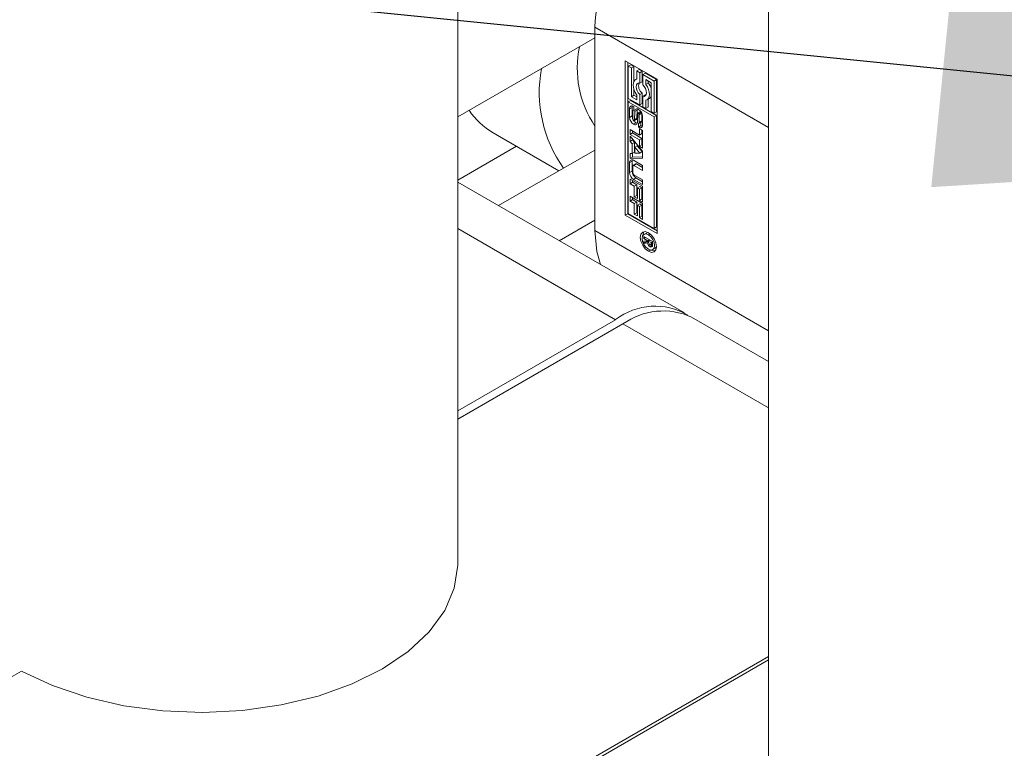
# Model space of a CAD drawing. Header units: millimetres. Extents: x 450 to 25135, y 150 to 17673.
# Tile 34 of 201: x 3688 to 3831, y 4922 to 5028. Entities that reach past the tile are written whole.
import ezdxf

# ---------------------------------------------------------------- set-up
doc = ezdxf.new("R2010")
doc.units = ezdxf.units.MM
doc.linetypes.add('SLD-Continua', pattern=[0])
doc.layers.add('COTAS', color=1, linetype='SLD-Continua')
doc.styles.get("Standard").update_dxf_attribs({"font": 'ARIALN.TTF'})
doc.dimstyles.new('SLDDIMSTYLE0', dxfattribs={"dimtxt": 0.18, "dimasz": 105, "dimexe": 0, "dimexo": 0.0625, "dimgap": 0, "dimtad": 0, "dimtih": 1, "dimtoh": 1, "dimdec": 0, "dimrnd": 1e-09, "dimzin": 0, "dimdsep": 46, "dimtxsty": 'Standard', "dimsah": 1, "dimcen": 0.09, "dimadec": 0, "dimazin": 0, "dimtfac": 105, "dimtdec": 0, "dimtofl": 0, "dimtmove": 0, "dimatfit": 3, "dimfxl": 1, "dimfrac": 2, "dimtolj": 1, "dimtzin": 0, "dimarcsym": 0})

msp = doc.modelspace()

# ---------------------------------------------------------------- linework, layer by layer
at = {"color": 7, "linetype": 'SLD-Continua', "lineweight": 18, "ltscale": 30}
for p, q in [((3751.58, 4948.77), (3751.58, 5956.69)), ((3796.79, 5887.29), (3796.79, 4879.37))]:
    msp.add_line(p, q, dxfattribs=at)
at = {"layer": 'COTAS', "linetype": 'SLD-Continua', "lineweight": 18, "ltscale": 30}
for p, q in [((3771.54, 5026.84), (3771.54, 4997.24)), ((3771.54, 5026.84), (3796.79, 5012.26)), ((3771.54, 5025.31), (3751.58, 5013.79)), ((3775.95, 5021.94), (3780.6, 5019.26)), ((3775.95, 4999.48), (3775.95, 5021.94)), ((3776.31, 5021.73), (3776.31, 4999.69)), ((3776.75, 5021.38), (3776.39, 5021.18)), ((3777.18, 5021.13), (3776.75, 5021.38)), ((3776.39, 5021.18), (3776.39, 5016.48)), ((3776.83, 5020.93), (3776.39, 5021.18)), ((3777.18, 5021.13), (3776.83, 5020.93)), ((3776.83, 5016.73), (3776.83, 5020.93)), ((3777.18, 5018.93), (3777.18, 5021.13)), ((3777.97, 5020.68), (3777.62, 5020.47)), ((3777.62, 5020.47), (3777.62, 5019.27)), ((3778.06, 5020.22), (3777.62, 5020.47)), ((3778.41, 5020.42), (3777.97, 5020.68)), ((3778.41, 5020.42), (3778.06, 5020.22)), ((3778.06, 5018.7), (3778.06, 5020.22)), ((3778.41, 5018.9), (3778.41, 5020.42)), ((3778.85, 5020.17), (3778.49, 5019.97)), ((3778.49, 5019.97), (3778.49, 5018.45)), ((3780.16, 5019), (3778.49, 5019.97)), ((3780.51, 5019.21), (3778.85, 5020.17)), ((3777.62, 5019.31), (3777.43, 5019.21)), ((3778.41, 5018.9), (3778.06, 5018.7)), ((3778.93, 5019.21), (3779.72, 5018.75)), ((3778.93, 5018.51), (3778.93, 5019.21)), ((3779.29, 5018.72), (3778.93, 5018.51)), ((3779.29, 5018.72), (3779.29, 5019)), ((3779.72, 5018.75), (3779.72, 5014.56)), ((3780.51, 5019.21), (3780.16, 5019)), ((3780.16, 5014.31), (3780.16, 5019)), ((3780.51, 5014.51), (3780.51, 5019.21)), ((3780.6, 5019.26), (3780.6, 4996.8)), ((3777.18, 5016.94), (3777.18, 5017.82)), ((3778.41, 5017.24), (3778.06, 5017.04)), ((3778.06, 5015.52), (3778.06, 5017.04)), ((3778.41, 5015.73), (3778.41, 5017.24)), ((3776.39, 5016.48), (3778.06, 5015.52)), ((3776.39, 5015.98), (3776.75, 5016.18)), ((3780.16, 5013.8), (3776.39, 5015.98)), ((3776.39, 5015.98), (3776.39, 4999.74)), ((3780.51, 5014.01), (3776.75, 5016.18)), ((3777.18, 5016.94), (3776.83, 5016.73)), ((3777.62, 5016.28), (3776.83, 5016.73)), ((3777.62, 5016.69), (3777.18, 5016.94)), ((3777.62, 5016.97), (3777.62, 5016.28)), ((3778.41, 5015.73), (3778.06, 5015.52)), ((3778.85, 5016.99), (3778.49, 5016.79)), ((3778.49, 5016.79), (3778.49, 5015.27)), ((3778.95, 5016.98), (3778.85, 5016.99)), ((3778.93, 5015.02), (3778.93, 5016.21)), ((3779.12, 5016.28), (3779.47, 5016.49)), ((3779.29, 5015.22), (3779.29, 5016.38)), ((3776.93, 5015.18), (3776.58, 5014.98)), ((3776.58, 5013.72), (3776.58, 5014.98)), ((3776.93, 5013.92), (3776.93, 5015.18)), ((3777.05, 5014.61), (3777.05, 5013.53)), ((3777.18, 5014.82), (3777.11, 5014.78)), ((3777.18, 5014.81), (3777.14, 5014.79)), ((3777.18, 5014.77), (3777.17, 5014.78)), ((3777.18, 5014.78), (3777.17, 5014.78)), ((3777.18, 5015.29), (3777.18, 5014.77)), ((3777.3, 5013.38), (3777.32, 5014.55)), ((3777.68, 5014.76), (3777.32, 5014.55)), ((3777.65, 5013.59), (3777.68, 5014.76)), ((3777.75, 5014.21), (3777.73, 5013.04)), ((3778.17, 5014.58), (3777.81, 5014.38)), ((3778.17, 5014.58), (3777.82, 5014.38)), ((3778.23, 5014.58), (3777.87, 5014.37)), ((3778.23, 5014.57), (3777.88, 5014.37)), ((3778.28, 5014.5), (3777.94, 5014.3)), ((3778.33, 5014.39), (3777.98, 5014.19)), ((3778.34, 5014.29), (3777.99, 5014.08)), ((3778.34, 5013.21), (3778.34, 5014.29)), ((3778.49, 5015.27), (3778.93, 5015.02)), ((3779.29, 5015.22), (3778.93, 5015.02)), ((3779.72, 5014.56), (3780.16, 5014.31)), ((3780.51, 5014.51), (3780.16, 5014.31)), ((3776.93, 5013.92), (3776.58, 5013.72)), ((3777.15, 5012.72), (3777.51, 5012.92)), ((3777.23, 5013.23), (3777.58, 5013.43)), ((3777.59, 5013.43), (3777.23, 5013.23)), ((3777.63, 5013.48), (3777.27, 5013.28)), ((3777.65, 5013.59), (3777.3, 5013.38)), ((3777.58, 5013.43), (3777.59, 5013.43)), ((3777.87, 5012.31), (3777.87, 5012.84)), ((3777.93, 5012.84), (3778.29, 5013.04)), ((3778.31, 5013.07), (3777.96, 5012.86)), ((3778.34, 5013.13), (3777.98, 5012.93)), ((3777.99, 5013), (3777.99, 5014.08)), ((3778.34, 5013.21), (3777.99, 5013)), ((3778.22, 5013), (3778.22, 5012.52)), ((3778.47, 5013.89), (3778.47, 5012.63)), ((3780.51, 5014.01), (3780.16, 5013.8)), ((3780.16, 4997.56), (3780.16, 5013.8)), ((3780.51, 4997.77), (3780.51, 5014.01)), ((3756.71, 5011.47), (3766.28, 5005.94)), ((3776.64, 5011.94), (3778.02, 5011.14)), ((3776.64, 5011.25), (3776.64, 5011.94)), ((3776.99, 5011.46), (3776.64, 5011.25)), ((3776.99, 5011.46), (3776.99, 5011.74)), ((3778.37, 5010.66), (3776.99, 5011.46)), ((3778.22, 5012.52), (3777.87, 5012.31)), ((3777.9, 5012.3), (3778.25, 5012.5)), ((3778.02, 5012.08), (3778.47, 5011.82)), ((3778.02, 5011.14), (3778.02, 5012.08)), ((3778.37, 5011.35), (3778.02, 5011.14)), ((3778.37, 5011.35), (3778.37, 5011.88)), ((3778.47, 5011.82), (3778.47, 5009.26)), ((3778.02, 5010.45), (3776.64, 5011.25)), ((3776.64, 5010.97), (3778.47, 5008.79)), ((3776.64, 5010.23), (3776.64, 5010.97)), ((3776.99, 5010.44), (3776.64, 5010.23)), ((3776.95, 5009.87), (3776.64, 5010.23)), ((3777.3, 5010.07), (3776.95, 5009.87)), ((3776.95, 5008.48), (3776.95, 5009.87)), ((3776.99, 5010.44), (3776.99, 5010.55)), ((3777.3, 5010.07), (3776.99, 5010.44)), ((3777.3, 5008.68), (3777.3, 5010.07)), ((3778.37, 5010.66), (3778.02, 5010.45)), ((3778.02, 5009.52), (3778.02, 5010.45)), ((3778.37, 5009.72), (3778.37, 5010.66)), ((3760.1, 5009.51), (3751.58, 5004.6)), ((3771.54, 5008.97), (3757.51, 5000.88)), ((3776.64, 5008.46), (3776.95, 5008.48)), ((3776.64, 5007.73), (3776.64, 5008.46)), ((3777.3, 5008.68), (3776.95, 5008.48)), ((3776.99, 5007.93), (3776.99, 5008.5)), ((3777.7, 5009.6), (3777.34, 5009.4)), ((3778.07, 5008.52), (3777.34, 5009.4)), ((3777.34, 5009.4), (3777.34, 5008.49)), ((3777.34, 5008.49), (3778.07, 5008.52)), ((3778.42, 5008.73), (3777.7, 5009.6)), ((3778.37, 5009.72), (3778.02, 5009.52)), ((3778.47, 5009.26), (3778.02, 5009.52)), ((3778.42, 5008.73), (3778.07, 5008.52)), ((3778.47, 5009.67), (3778.37, 5009.72)), ((3778.47, 5008.79), (3778.47, 5007.79)), ((3776.94, 5007.34), (3776.58, 5007.14)), ((3776.58, 5005.68), (3776.58, 5007.14)), ((3776.99, 5007.93), (3776.64, 5007.73)), ((3778.47, 5007.79), (3776.64, 5007.73)), ((3776.94, 5005.88), (3776.94, 5007.34)), ((3778.47, 5007.98), (3776.99, 5007.93)), ((3777.15, 5007.47), (3778.47, 5006.7)), ((3776.94, 5005.88), (3776.58, 5005.68)), ((3777.03, 5006.63), (3777.03, 5005.66)), ((3777.44, 5006.96), (3777.08, 5006.75)), ((3777.57, 5006.94), (3777.21, 5006.74)), ((3778.47, 5006.01), (3777.21, 5006.74)), ((3778.47, 5006.42), (3777.57, 5006.94)), ((3778.47, 5006.7), (3778.47, 5006.01)), ((3784.54, 4985.27), (3751.58, 5004.3)), ((3776.64, 5004.75), (3778.47, 5003.69)), ((3776.64, 5004.07), (3776.64, 5004.75)), ((3776.99, 5004.27), (3776.64, 5004.07)), ((3776.99, 5004.27), (3776.99, 5004.55)), ((3777.62, 5003.91), (3776.99, 5004.27)), ((3777.5, 5004.9), (3777.15, 5004.7)), ((3778.47, 5003.93), (3777.15, 5004.7)), ((3777.21, 5005.35), (3778.47, 5004.62)), ((3778.47, 5004.34), (3777.5, 5004.9)), ((3778.47, 5004.62), (3778.47, 5003.93)), ((3777.26, 5003.71), (3776.64, 5004.07)), ((3777.62, 5003.91), (3777.26, 5003.71)), ((3777.26, 5002.16), (3777.26, 5003.71)), ((3777.62, 5002.36), (3777.62, 5003.91)), ((3778.06, 5003.65), (3777.71, 5003.45)), ((3778.02, 5003.27), (3777.71, 5003.45)), ((3777.71, 5003.45), (3777.71, 5001.9)), ((3778.37, 5003.47), (3778.02, 5003.27)), ((3778.02, 5001.64), (3778.02, 5003.27)), ((3778.37, 5003.47), (3778.06, 5003.65)), ((3778.37, 5001.85), (3778.37, 5003.47)), ((3778.47, 5003.69), (3778.47, 5001.38)), ((3776.64, 5002.24), (3778.47, 5001.18)), ((3776.64, 5001.55), (3776.64, 5002.24)), ((3776.99, 5001.76), (3776.64, 5001.55)), ((3777.26, 5001.19), (3776.64, 5001.55)), ((3776.99, 5001.76), (3776.99, 5002.03)), ((3777.62, 5001.4), (3776.99, 5001.76)), ((3777.62, 5002.36), (3777.26, 5002.16)), ((3777.71, 5001.9), (3777.26, 5002.16)), ((3777.62, 5001.4), (3777.26, 5001.19)), ((3777.71, 5002.31), (3777.62, 5002.36)), ((3777.62, 4999.85), (3777.62, 5001.4)), ((3778.37, 5001.85), (3778.02, 5001.64)), ((3778.47, 5001.38), (3778.02, 5001.64)), ((3778.47, 5001.79), (3778.37, 5001.85)), ((3777.26, 4999.65), (3777.26, 5001.19)), ((3777.62, 4999.85), (3777.26, 4999.65)), ((3777.71, 4999.8), (3777.62, 4999.85)), ((3778.06, 5001.14), (3777.71, 5000.94)), ((3778.02, 5000.76), (3777.71, 5000.94)), ((3777.71, 5000.94), (3777.71, 4999.39)), ((3778.37, 5000.96), (3778.02, 5000.76)), ((3778.02, 4999.13), (3778.02, 5000.76)), ((3778.37, 5000.96), (3778.06, 5001.14)), ((3778.37, 4999.33), (3778.37, 5000.96)), ((3778.47, 5001.18), (3778.47, 4998.87)), ((3771.54, 4998.77), (3766.35, 4995.77)), ((3776.31, 4999.69), (3775.95, 4999.48)), ((3780.6, 4996.8), (3775.95, 4999.48)), ((3776.31, 4999.69), (3780.6, 4997.21)), ((3776.39, 4999.74), (3780.16, 4997.56)), ((3777.71, 4999.39), (3777.26, 4999.65)), ((3778.37, 4999.33), (3778.02, 4999.13)), ((3778.47, 4998.87), (3778.02, 4999.13)), ((3778.47, 4999.28), (3778.37, 4999.33)), ((3751.58, 4997.54), (3774.54, 4984.28)), ((3771.54, 4997.24), (3796.79, 4982.66)), ((3780.16, 4997.56), (3780.51, 4997.77)), ((3778.66, 4996.39), (3779.92, 4995.66)), ((3778.66, 4996.1), (3778.66, 4996.39)), ((3778.9, 4996.24), (3778.66, 4996.1)), ((3779.24, 4995.76), (3778.66, 4996.1)), ((3778.66, 4995.72), (3779.24, 4995.76)), ((3778.66, 4995.38), (3778.66, 4995.72)), ((3779.01, 4995.59), (3778.66, 4995.38)), ((3779.02, 4996.89), (3778.67, 4996.69)), ((3779.01, 4995.59), (3779.01, 4995.74)), ((3779.3, 4995.64), (3779.01, 4995.59)), ((3779.27, 4996.95), (3779.02, 4996.89)), ((3779.31, 4995.56), (3779.14, 4995.47)), ((3779.49, 4995.91), (3779.24, 4995.76)), ((3779.55, 4995.87), (3779.3, 4995.73)), ((3779.3, 4995.73), (3779.3, 4995.66)), ((3779.72, 4995.49), (3779.3, 4995.73)), ((3779.31, 4996.63), (3779.55, 4996.76)), ((3779.92, 4995.61), (3779.72, 4995.49)), ((3779.92, 4995.66), (3779.92, 4995.18)), ((3779.14, 4995.47), (3778.66, 4995.38)), ((3779.31, 4994.23), (3779.63, 4994.42)), ((3779.52, 4995.19), (3779.32, 4995.08)), ((3779.51, 4994.91), (3779.86, 4995.11)), ((3779.87, 4995.11), (3779.52, 4994.91)), ((3779.54, 4994.89), (3779.9, 4995.09)), ((3779.66, 4995.17), (3779.92, 4995.32)), ((3779.92, 4995.33), (3779.68, 4995.2)), ((3779.92, 4995.47), (3779.71, 4995.35)), ((3779.92, 4995.43), (3779.71, 4995.31)), ((3779.71, 4995.35), (3779.72, 4995.38)), ((3779.71, 4995.31), (3779.71, 4995.35)), ((3779.92, 4995.5), (3779.72, 4995.38)), ((3779.72, 4995.38), (3779.72, 4995.49)), ((3779.82, 4994.87), (3779.79, 4994.86)), ((3779.9, 4995.09), (3779.92, 4995.08)), ((3779.95, 4994.47), (3780.3, 4994.67)), ((3780.3, 4994.67), (3780.48, 4994.86)), ((3751.58, 4971.03), (3774.54, 4984.28)), ((3796.79, 4978.2), (3785.6, 4984.66)), ((3775.6, 4983.67), (3751.58, 4969.81)), ((3796.79, 4971.44), (3775.6, 4983.67)), ((3796.79, 4934.78), (3691.99, 4874.27)), ((3796.79, 4935.29), (3706.13, 4882.95)), ((3688.1, 4933.16), (3653.63, 4913.26))]:
    msp.add_line(p, q, dxfattribs=at)
at = {"layer": 'COTAS', "linetype": 'SLD-Continua', "lineweight": 18, "ltscale": 30, "flags": 128}
for points in [[(3777.62, 5019.27), (3777.39, 5019.18), (3777.23, 5019), (3777.12, 5018.75), (3777.08, 5018.43), (3777.12, 5018.07), (3777.23, 5017.7), (3777.39, 5017.32), (3777.62, 5016.97)], [(3778.06, 5017.04), (3777.84, 5017.28), (3777.67, 5017.58), (3777.56, 5017.88), (3777.52, 5018.18), (3777.56, 5018.43), (3777.67, 5018.61), (3777.84, 5018.7), (3778.06, 5018.7)], [(3778.93, 5016.21), (3779.16, 5016.31), (3779.33, 5016.48), (3779.43, 5016.74), (3779.47, 5017.05), (3779.43, 5017.41), (3779.33, 5017.79), (3779.16, 5018.17), (3778.93, 5018.51)], [(3778.49, 5018.45), (3778.71, 5018.2), (3778.88, 5017.91), (3778.99, 5017.6), (3779.03, 5017.31), (3778.99, 5017.06), (3778.88, 5016.88), (3778.71, 5016.78), (3778.49, 5016.79)], [(3776.96, 5015.38), (3776.94, 5015.3), (3776.93, 5015.18)], [(3777.71, 5014.96), (3777.69, 5014.88), (3777.68, 5014.76)], [(3777.87, 5014.37), (3777.87, 5014.37), (3777.87, 5014.37), (3777.88, 5014.37), (3777.88, 5014.37), (3777.88, 5014.37), (3777.88, 5014.37), (3777.88, 5014.37), (3777.88, 5014.37)], [(3778.17, 5014.58), (3778.17, 5014.58), (3778.17, 5014.58)], [(3778.33, 5014.39), (3778.33, 5014.41), (3778.33, 5014.42)], [(3777.51, 5012.92), (3777.62, 5012.87), (3777.7, 5012.85)], [(3778.25, 5012.5), (3778.36, 5012.45), (3778.44, 5012.43)], [(3776.97, 5007.54), (3776.95, 5007.46), (3776.94, 5007.34)], [(3771.54, 4997.24), (3771.81, 4994.21), (3772.32, 4992.33)], [(3779.31, 4994.23), (3778.86, 4994.59), (3778.48, 4995.1), (3778.22, 4995.69), (3778.13, 4996.26), (3778.22, 4996.72), (3778.48, 4997.01), (3778.86, 4997.09), (3779.31, 4996.93)], [(3778.49, 4996.5), (3778.58, 4996.93), (3778.67, 4997.08)], [(3779.31, 4996.63), (3778.96, 4996.75), (3778.67, 4996.69), (3778.47, 4996.46), (3778.4, 4996.1), (3778.47, 4995.66), (3778.67, 4995.21), (3778.96, 4994.81), (3779.31, 4994.53)], [(3779.31, 4996.93), (3779.75, 4996.57), (3780.13, 4996.06), (3780.39, 4995.47), (3780.48, 4994.9), (3780.39, 4994.44), (3780.13, 4994.15), (3779.75, 4994.07), (3779.31, 4994.23)], [(3779.31, 4994.53), (3779.65, 4994.41), (3779.95, 4994.47), (3780.14, 4994.7), (3780.21, 4995.06), (3780.14, 4995.5), (3779.95, 4995.95), (3779.65, 4996.35), (3779.31, 4996.63)], [(3780.29, 4994.28), (3780.11, 4994.28), (3779.7, 4994.41)], [(3751.58, 4948.77), (3751.58, 4948.55), (3751.07, 4945.21), (3749.68, 4941.96), (3747.43, 4938.86), (3744.38, 4936.01), (3740.6, 4933.46), (3736.19, 4931.28), (3731.24, 4929.52), (3725.88, 4928.22), (3720.25, 4927.42), (3714.46, 4927.12), (3708.66, 4927.35), (3703, 4928.09), (3697.6, 4929.33), (3692.59, 4931.03), (3688.1, 4933.16)]]:
    msp.add_lwpolyline(points, dxfattribs=at)
at = {"layer": 'COTAS', "linetype": 'SLD-Continua', "lineweight": 18, "ltscale": 900}
for centre, radius, start, end in [((3802.24, 5025.44), 30.74, 122.606, 177.394), ((3784.07, 5020.89), 15.11, 168.109, 213.9396), ((3782.45, 5017.37), 19.02, 169.5753, 215.4656), ((3779.23, 5018.31), 1.35, 162.4744, 232.2204), ((3777.02, 5017.02), 2.84, 17.6189, 36.8636), ((3779.15, 5017.02), 0.627, 300.7699, 335.0496), ((3762.21, 5020.78), 10.81, 213.9254, 239.4497), ((3776.93, 5015.03), 0.355, 50.7755, 189.2632), ((3777.42, 5014.62), 0.361, 166.5732, 180.7253), ((3777.22, 5014.67), 0.154, 139.8901, 167.8012), ((3777.14, 5014.73), 0.0587, 94.7376, 138.3925), ((3777.14, 5014.72), 0.0645, 59.2073, 90.583), ((3776.75, 5014.62), 0.797, 57.7644, 59.917), ((3777.67, 5014.61), 0.355, 50.8489, 189.5642), ((3778.19, 5014.21), 0.441, 171.0127, 179.1424), ((3777.98, 5014.24), 0.226, 152.878, 170.5635), ((3777.86, 5014.3), 0.0837, 114.7208, 153.9917), ((3777.84, 5014.33), 0.058, 55.0879, 110.662), ((3777.79, 5014.23), 0.168, 24.2491, 57.2641), ((3777.22, 5013.83), 1.25, 2.613, 57.3963), ((3777.54, 5014.1), 0.446, 11.5937, 26.7044), ((3777.51, 5014.08), 0.484, 0.0209, 12.4248), ((3778.19, 5014.53), 0.0568, 58.7362, 110.5949), ((3777.83, 5014.28), 0.516, 0.575, 12.1956), ((3777.83, 5013.77), 1.25, 182.5712, 237.4049), ((3778.09, 5013.96), 1.15, 181.8526, 208.3635), ((3777.59, 5013.54), 0.535, 180.5682, 195.7091), ((3777.45, 5013.49), 0.39, 195.2164, 213.3846), ((3777.25, 5013.36), 0.154, 213.118, 238.4858), ((3777.38, 5012.99), 0.353, 230.4953, 7.1309), ((3777.21, 5013.28), 0.0541, 233.6068, 298.765), ((3778.11, 5013.9), 1.15, 215.764, 238.113), ((3777.17, 5013.32), 0.108, 303.358, 337.0308), ((3776.99, 5013.4), 0.308, 336.9941, 357.2295), ((3777.53, 5013.52), 0.106, 303.1314, 337.6762), ((3777.35, 5013.6), 0.305, 336.7167, 357.1995), ((3777.9, 5012.89), 0.0639, 236.6493, 278.3745), ((3777.9, 5012.89), 0.0651, 281.2296, 333.5811), ((3777.81, 5012.95), 0.171, 328.3969, 350.8502), ((3777.63, 5013), 0.363, 348.3499, 0.6233), ((3778.25, 5013.1), 0.0649, 299.803, 333.7071), ((3778.15, 5013.16), 0.188, 329.407, 349.8402), ((3777.94, 5013.21), 0.407, 349.0266, 359.9466), ((3778.36, 5013.09), 0.92, 237.6724, 239.8002), ((3778.12, 5012.57), 0.355, 230.8074, 9.2056), ((3779.63, 5014.8), 2.68, 238.3715, 239.101), ((3776.93, 5007.2), 0.349, 50.777, 189.2315), ((3777.81, 5005.73), 1.23, 182.6064, 237.385), ((3778.16, 5005.94), 1.23, 182.6188, 237.3726), ((3777.14, 5006.65), 0.112, 50.7226, 189.2733), ((3777.42, 5005.68), 0.394, 182.5902, 237.4138), ((3777.49, 5006.84), 0.128, 54.2795, 114.4313), ((3780.05, 4995.66), 0.748, 179.8208, 203.3804), ((3779.98, 4995.61), 0.844, 189.8732, 219.3212), ((3779.88, 4995.52), 0.709, 218.4338, 238.797), ((3779.71, 4995.53), 0.388, 205.1625, 236.2361), ((3779.77, 4995.63), 0.503, 236.7437, 239.5404), ((3779.49, 4994.87), 0.0402, 56.6623, 64.9427), ((3779.68, 4995.47), 0.321, 239.6448, 252.3815), ((3779.8, 4995.33), 0.513, 236.419, 240.0191), ((3779.69, 4995.11), 0.264, 234.908, 290.8248), ((3779.62, 4995.23), 0.0782, 246.5836, 329.7142), ((3779.41, 4995.33), 0.308, 334.5059, 356.9369), ((3780.2, 4995.68), 0.66, 225.1898, 239.3005), ((3779.69, 4995.05), 0.21, 296.9781, 345.548), ((3779.88, 4995.14), 0.0306, 235.3622, 246.2428), ((3780.14, 4995.51), 0.485, 236.0461, 239.8301), ((3779.25, 4995.18), 0.672, 344.1185, 359.8318), ((3780.29, 4976.85), 9.4, 59.4878, 127.6916), ((3781.46, 4975.49), 10.06, 65.6928, 125.6178)]:
    msp.add_arc(centre, radius, start, end, dxfattribs=at)

# ---------------------------------------------------------------- leaders
at = {"layer": 'COTAS', "ltscale": 30}
for points in [[(3926.67, 5010.26), (2520.42, 5151.33)], [(4076.69, 4958.08), (2520.42, 4493.22)]]:
    msp.add_leader(points, dimstyle='SLDDIMSTYLE0', dxfattribs=at)

doc.saveas('drawing.dxf')
